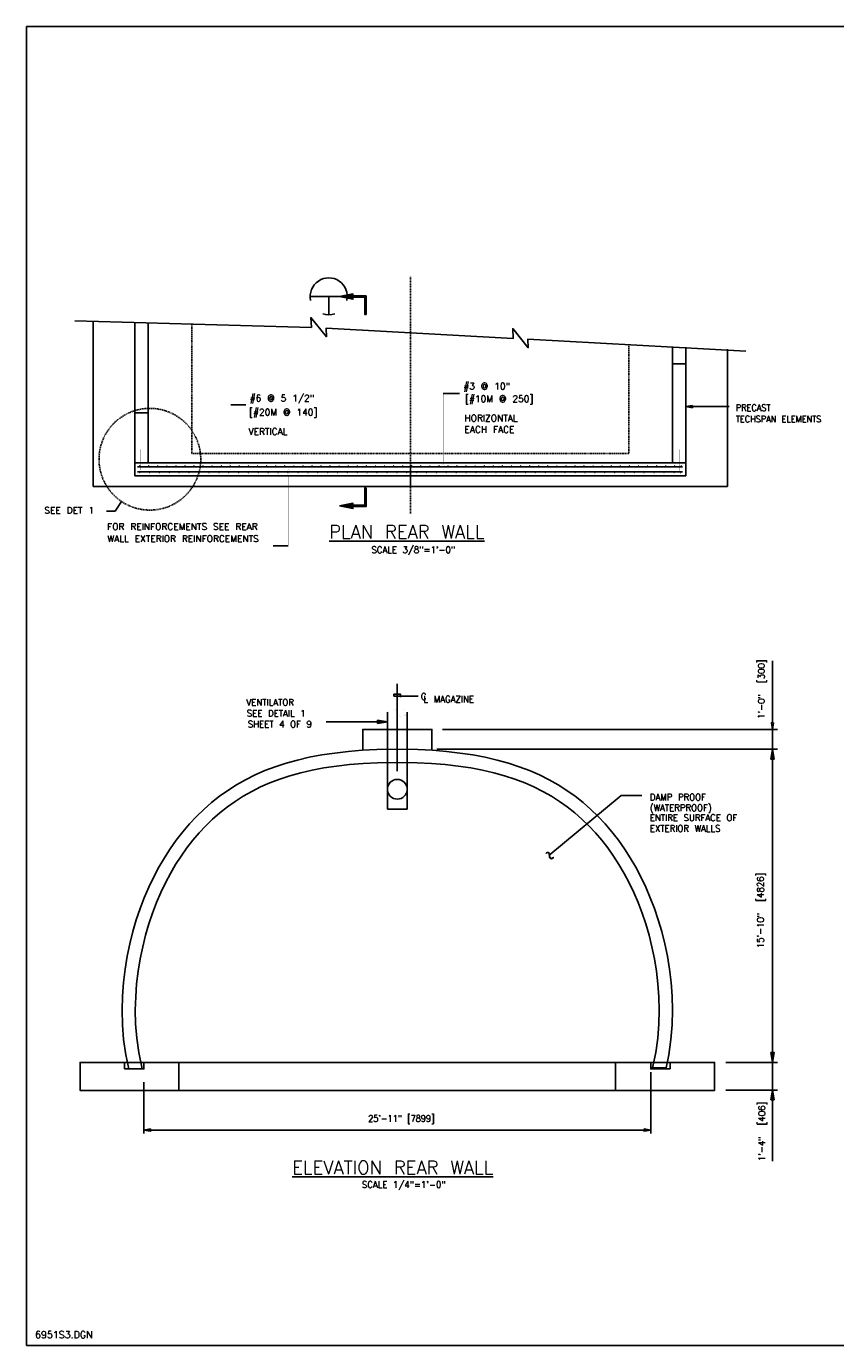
# Model space of a CAD drawing. Extents: x 0 to 354, y 0 to 250.
# Tile 1 of 3: x 0 to 153, y 0 to 250. Entities that reach past the tile are written whole.
import ezdxf
from ezdxf.enums import TextEntityAlignment as Align

# ---------------------------------------------------------------- set-up
doc = ezdxf.new("R2010")
doc.units = 0
doc.header["$MEASUREMENT"] = 0
doc.linetypes.add('DASHDOT2', pattern=[0.5, 0.25, -0.125, 0, -0.125])
doc.linetypes.add('HIDDEN2', pattern=[0.1875, 0.125, -0.0625])
doc.layers.get('0').update_dxf_attribs({"linetype": 'CONTINUOUS'})
for name, color, linetype in [('1', 7, 'CONTINUOUS'), ('ARC', 7, 'CONTINUOUS'), ('ARC-FTNG', 7, 'CONTINUOUS'), ('BORDER', 7, 'CONTINUOUS'), ('DIM', 7, 'CONTINUOUS'), ('DWG-LINES', 7, 'CONTINUOUS'), ('PIPES', 7, 'CONTINUOUS'), ('REBAR', 7, 'CONTINUOUS'), ('SLAB', 7, 'CONTINUOUS'), ('SYMBOLS', 7, 'CONTINUOUS'), ('TEXT', 7, 'CONTINUOUS')]:
    doc.layers.add(name, color=color, linetype=linetype)
doc.styles.add('TXT_SHX', font='txt.shx')

# ---------------------------------------------------------------- blocks, each defined once
blk = doc.blocks.new('TILDE_')
at = {"layer": 'TEXT', "linetype": 'CONTINUOUS'}
for points in [[(-0.054, -0.0028), (-0.0492, 0.0115), (-0.0476, 0.0101), (-0.053, -0.003)], [(-0.0207, 0.0172), (-0.0118, 0.011), (-0.0141, 0.0077), (-0.0224, 0.0135)], [(-0.0118, 0.011), (-0.0007, 0.0028), (-0.0031, -0.0004), (-0.0141, 0.0077)], [(-0.0007, 0.0028), (0.0109, -0.0059), (0.0088, -0.0094), (-0.0031, -0.0004)], [(0.0472, 0.0086), (0.0479, 0.0199), (0.0492, 0.0082)], [(0.0216, -0.011), (0.0313, -0.0119), (0.032, -0.0159), (0.0206, -0.0149)], [(0.0313, -0.0119), (0.0363, -0.0096), (0.0385, -0.0129), (0.032, -0.0159)], [(0.0363, -0.0096), (0.041, -0.0051), (0.0444, -0.0074), (0.0385, -0.0129)]]:
    blk.add_hatch(color=2, dxfattribs=at).paths.add_polyline_path(points)
at = {"layer": 'TEXT', "color": 2, "linetype": 'CONTINUOUS'}
for points in [[(-0.054, -0.0028), (-0.0492, 0.0115), (-0.0476, 0.0101), (-0.053, -0.003)], [(-0.0492, 0.0115), (-0.037, 0.019), (-0.0359, 0.015), (-0.0476, 0.0101)], [(-0.037, 0.019), (-0.0293, 0.0193), (-0.0297, 0.0152), (-0.0359, 0.015)], [(-0.0293, 0.0193), (-0.0207, 0.0172), (-0.0224, 0.0135), (-0.0297, 0.0152)], [(-0.0207, 0.0172), (-0.0118, 0.011), (-0.0141, 0.0077), (-0.0224, 0.0135)], [(-0.0118, 0.011), (-0.0007, 0.0028), (-0.0031, -0.0004), (-0.0141, 0.0077)], [(-0.0007, 0.0028), (0.0109, -0.0059), (0.0088, -0.0094), (-0.0031, -0.0004)], [(0.041, -0.0051), (0.0472, 0.0086), (0.0492, 0.0082), (0.0444, -0.0074)], [(0.0472, 0.0086), (0.0479, 0.0199), (0.0492, 0.0082)], [(-0.0539, -0.0153), (-0.054, -0.0028), (-0.053, -0.003)], [(0.0109, -0.0059), (0.0216, -0.011), (0.0206, -0.0149), (0.0088, -0.0094)], [(0.0216, -0.011), (0.0313, -0.0119), (0.032, -0.0159), (0.0206, -0.0149)], [(0.0313, -0.0119), (0.0363, -0.0096), (0.0385, -0.0129), (0.032, -0.0159)], [(0.0363, -0.0096), (0.041, -0.0051), (0.0444, -0.0074), (0.0385, -0.0129)]]:
    blk.add_lwpolyline(points, close=True, dxfattribs=at)
blk = doc.blocks.new('REBAR')
at = {"color": 7, "linetype": 'CONTINUOUS', "const_width": 0.01378}
blk.add_lwpolyline([(-0.014553, 0, 1), (0.014553, 0, 1)], format="xyb", close=True, dxfattribs=at)
blk = doc.blocks.new('ARR_RA')
at = {"linetype": 'CONTINUOUS'}
for points in [[(3.6049, 5.2422), (3.0716, 2.5093), (4.1382, 2.5093)], [(3.4716, 0.1333), (0, 0.1333), (0, -0.1333), (3.7382, -0.1333)], [(3.4716, 2.5093), (3.4716, 0.1333), (3.7382, -0.1333), (3.7382, 2.5093)]]:
    blk.add_hatch(color=24, dxfattribs=at).paths.add_polyline_path(points)
at = {"color": 24, "linetype": 'CONTINUOUS'}
for points in [[(3.6049, 5.2422), (3.0716, 2.5093), (4.1382, 2.5093)], [(3.4716, 0.1333), (0, 0.1333), (0, -0.1333), (3.7382, -0.1333)], [(3.4716, 2.5093), (3.4716, 0.1333), (3.7382, -0.1333), (3.7382, 2.5093)]]:
    blk.add_lwpolyline(points, close=True, dxfattribs=at)
blk = doc.blocks.new('SEC_BU')
at = {"layer": 'SYMBOLS', "color": 2, "linetype": 'CONTINUOUS'}
for p, q in [((-0.25, 0), (0.5, 0)), ((0, 0), (0, -0.2496)), ((0, -0.25), (0, -0.2496))]:
    blk.add_line(p, q, dxfattribs=at)
for start, end in [(347.64555, 192.35445), (251.04049, 288.95951)]:
    blk.add_arc((0, 0), 0.25, start, end, dxfattribs=at)

msp = doc.modelspace()

# ---------------------------------------------------------------- hatches: boundary and pattern name
at = {"layer": 'DIM', "linetype": 'CONTINUOUS'}
for points in [[(141.08, 111.18), (141.7, 111.18), (141.39, 113.06)], [(141.08, 55.56), (141.7, 55.56), (141.39, 53.68)], [(141.08, 46.61), (141.7, 46.61), (141.39, 48.49)], [(23.52, 41.06), (23.52, 40.64), (22.27, 40.85)], [(117.06, 41.06), (117.06, 40.64), (118.31, 40.85)]]:
    msp.add_hatch(color=7, dxfattribs=at).paths.add_polyline_path(points)
at = {"layer": 'TEXT', "linetype": 'CONTINUOUS'}
for points in [[(126.22, 177.76), (126.22, 178.18), (124.97, 177.97)], [(66.54, 118.56), (66.54, 117.94), (68.41, 118.25)]]:
    msp.add_hatch(color=7, dxfattribs=at).paths.add_polyline_path(points)

# ---------------------------------------------------------------- linework, layer by layer
at = {"layer": '1', "color": 3, "linetype": 'CONTINUOUS'}
for p, q in [((0, 250.04), (354.01, 250.04)), ((354.01, 250.04), (0, 250.04)), ((0, 250.04), (0, 0)), ((0, 0), (354.01, 0))]:
    msp.add_line(p, q, dxfattribs=at)
at = {"layer": 'ARC', "color": 7, "linetype": 'CONTINUOUS'}
msp.add_line((118.68, 52.68), (121.23, 52.68), dxfattribs=at)
for points in [[(19.4, 52.43), (18.83, 55.11), (18.42, 58.01), (18.2, 60.83), (18.14, 63.58), (18.21, 66.25), (18.4, 68.84), (18.71, 71.36), (19.11, 73.8), (19.6, 76.17), (20.18, 78.46), (20.83, 80.68), (21.56, 82.83), (22.35, 84.9), (23.21, 86.9), (24.13, 88.83), (25.11, 90.69), (26.15, 92.47), (27.25, 94.18), (28.4, 95.82), (29.62, 97.39), (30.89, 98.88), (32.22, 100.3), (33.61, 101.64), (35.06, 102.92), (36.58, 104.11), (38.16, 105.24), (39.81, 106.29), (41.53, 107.26), (43.33, 108.16), (45.21, 108.98), (47.17, 109.72), (49.22, 110.39), (51.37, 110.99), (53.61, 111.51), (55.96, 111.95), (58.42, 112.32), (60.97, 112.61), (63.63, 112.83), (66.42, 112.98), (70.29, 113.05), (74.16, 112.98), (76.95, 112.83), (79.61, 112.61), (82.16, 112.32), (84.62, 111.95), (86.96, 111.51), (89.21, 110.99), (91.36, 110.39), (93.41, 109.72), (95.37, 108.98), (97.25, 108.16), (99.05, 107.26), (100.77, 106.29), (102.42, 105.24), (104, 104.11), (105.52, 102.92), (106.97, 101.64), (108.36, 100.3), (109.69, 98.88), (110.96, 97.39), (112.18, 95.82), (113.33, 94.18), (114.43, 92.47), (115.47, 90.69), (116.45, 88.83), (117.37, 86.9), (118.23, 84.9), (119.02, 82.83), (119.75, 80.68), (120.4, 78.46), (120.97, 76.17), (121.47, 73.8), (121.87, 71.36), (122.17, 68.84), (122.37, 66.25), (122.44, 63.58), (122.38, 60.83), (122.15, 58.01), (121.74, 55.11), (121.23, 52.68)], [(70.31, 110.55), (66.51, 110.48), (63.8, 110.34), (61.22, 110.12), (58.74, 109.84), (56.38, 109.48), (54.13, 109.06), (51.98, 108.56), (49.94, 108), (48, 107.37), (46.15, 106.66), (44.39, 105.89), (42.7, 105.05), (41.09, 104.14), (39.55, 103.16), (38.08, 102.11), (36.66, 100.99), (35.3, 99.8), (34, 98.54), (32.75, 97.21), (31.56, 95.81), (30.41, 94.33), (29.32, 92.78), (28.28, 91.16), (27.29, 89.47), (26.36, 87.71), (25.49, 85.87), (24.67, 83.96), (23.91, 81.98), (23.22, 79.93), (22.59, 77.8), (22.04, 75.61), (21.57, 73.34), (21.18, 71), (20.89, 68.6), (20.71, 66.12), (20.64, 63.57), (20.7, 60.96), (20.91, 58.28), (21.3, 55.54), (21.95, 52.43)], [(70.27, 110.55), (74.07, 110.48), (76.78, 110.34), (79.36, 110.12), (81.83, 109.84), (84.2, 109.48), (86.45, 109.06), (88.59, 108.56), (90.63, 108), (92.58, 107.37), (94.43, 106.66), (96.19, 105.89), (97.87, 105.05), (99.48, 104.14), (101.03, 103.16), (102.5, 102.11), (103.92, 100.99), (105.28, 99.8), (106.58, 98.54), (107.83, 97.21), (109.02, 95.81), (110.17, 94.33), (111.26, 92.78), (112.3, 91.16), (113.28, 89.47), (114.22, 87.71), (115.09, 85.87), (115.91, 83.96), (116.67, 81.98), (117.36, 79.93), (117.99, 77.8), (118.54, 75.61), (119.01, 73.34), (119.39, 71), (119.69, 68.6), (119.87, 66.12), (119.94, 63.57), (119.88, 60.96), (119.67, 58.28), (119.28, 55.54), (118.68, 52.68)]]:
    msp.add_lwpolyline(points, dxfattribs=at)
at = {"layer": 'ARC-FTNG', "color": 7, "linetype": 'CONTINUOUS'}
for points in [[(18.6, 52.43), (18.6, 53.68), (10.16, 53.68), (10.16, 48.36), (28.91, 48.36), (28.91, 53.68), (25.04, 53.68), (22.27, 53.68), (22.27, 52.43)], [(121.98, 52.43), (121.98, 53.68), (130.42, 53.68), (130.42, 48.36), (111.67, 48.36), (111.67, 53.68), (115.53, 53.68), (118.31, 53.68), (118.31, 52.43)]]:
    msp.add_lwpolyline(points, close=True, dxfattribs=at)
at = {"layer": 'DIM', "color": 7, "linetype": 'CONTINUOUS'}
for p, q in [((141.39, 118.05), (141.39, 129.78)), ((78.87, 116.8), (142.33, 116.8)), ((141.39, 111.05), (141.39, 116.8)), ((70.29, 113.9), (70.29, 108.88)), ((77.79, 113.05), (92.91, 113.05)), ((84.93, 113.06), (142.33, 113.06)), ((141.39, 55.56), (141.39, 113.06)), ((132.54, 53.68), (142.33, 53.68)), ((134.07, 53.68), (142.33, 53.68)), ((141.39, 48.41), (141.39, 53.68)), ((118.31, 51.8), (118.31, 40.22)), ((22.27, 49.95), (22.27, 40.22)), ((132.54, 48.41), (142.33, 48.41)), ((141.39, 47.16), (141.39, 34.93)), ((22.27, 40.85), (118.31, 40.85))]:
    msp.add_line(p, q, dxfattribs=at)
for points in [[(141.6, 118.05), (141.18, 118.05), (141.39, 116.8)], [(141.08, 111.18), (141.7, 111.18), (141.39, 113.06)], [(141.08, 55.56), (141.7, 55.56), (141.39, 53.68)], [(141.08, 46.61), (141.7, 46.61), (141.39, 48.49)], [(23.52, 41.06), (23.52, 40.64), (22.27, 40.85)], [(117.06, 41.06), (117.06, 40.64), (118.31, 40.85)]]:
    msp.add_lwpolyline(points, close=True, dxfattribs=at)
at = {"layer": 'DWG-LINES', "color": 7, "linetype": 'CONTINUOUS'}
for p, q in [((12.63, 194.03), (12.63, 162.83)), ((20.55, 193.91), (20.55, 164.84)), ((23.05, 193.84), (23.05, 167.34)), ((122.47, 189.27), (122.47, 167.34)), ((124.97, 189.27), (124.97, 164.84)), ((132.89, 188.89), (132.89, 162.83)), ((20.59, 167.34), (72.76, 167.34)), ((124.93, 167.34), (72.76, 167.34)), ((72.76, 166.3), (72.76, 162.58)), ((72.76, 166.3), (72.76, 162.58)), ((12.63, 162.83), (72.76, 162.83)), ((20.55, 164.84), (72.76, 164.84)), ((124.97, 164.84), (72.76, 164.84)), ((132.89, 162.83), (72.76, 162.83)), ((70.29, 121.63), (70.29, 125.4)), ((70.29, 113.9), (70.29, 123.98))]:
    msp.add_line(p, q, dxfattribs=at)
at = {"layer": 'DWG-LINES', "color": 7, "linetype": 'HIDDEN2'}
for p, q in [((31.38, 193.73), (31.38, 169.07)), ((114.14, 189.5), (114.14, 169.07)), ((31.38, 169.07), (72.76, 169.07)), ((114.14, 169.07), (72.76, 169.07))]:
    msp.add_line(p, q, dxfattribs=at)
at = {"layer": 'DWG-LINES', "color": 7, "linetype": 'CONTINUOUS'}
for points in [[(23.05, 193.84), (23.05, 176.77), (20.55, 176.77), (20.55, 193.91)], [(124.97, 189.13), (124.97, 186.09), (122.47, 186.09), (122.47, 189.27)], [(63.73, 112.84), (63.73, 116.8), (76.85, 116.8), (76.85, 112.84)]]:
    msp.add_lwpolyline(points, dxfattribs=at)
for points in [[(122.47, 186.09), (124.97, 186.09), (124.97, 167.34), (122.47, 167.34)], [(20.55, 167.34), (23.05, 167.34), (23.05, 176.77), (20.55, 176.77)]]:
    msp.add_lwpolyline(points, close=True, dxfattribs=at)
at = {"layer": 'PIPES', "color": 7, "linetype": 'CONTINUOUS'}
for p, q in [((68.41, 101.65), (68.41, 120.06)), ((72.16, 101.65), (72.16, 120.06)), ((68.41, 101.65), (72.16, 101.65))]:
    msp.add_line(p, q, dxfattribs=at)
at = {"layer": 'PIPES', "color": 7, "linetype": 'CONTINUOUS', "const_width": 0.00984}
msp.add_lwpolyline([(68.41, 120.06, -0.619164), (70.29, 119.88, 0.763488), (72.16, 120.06, 0.459927), (69.9, 120.37, 0.459927)], format="xyb", dxfattribs=at)
at = {"layer": 'PIPES', "color": 7, "linetype": 'CONTINUOUS'}
msp.add_circle((70.29, 105.45), 1.88, dxfattribs=at)
at = {"layer": 'REBAR', "color": 7, "linetype": 'CONTINUOUS'}
for p, q in [((21.05, 166.56), (124.31, 166.56)), ((21.05, 165.62), (124.31, 165.62))]:
    msp.add_line(p, q, dxfattribs=at)
at = {"layer": 'REBAR', "color": 7, "linetype": 'CONTINUOUS', "const_width": 0.0138}
for points in [[(21.69, 169.89), (21.69, 165.9, 0.414214), (21.85, 165.75), (24.38, 165.75)], [(123.83, 169.89), (123.83, 165.9, -0.414214), (123.67, 165.75), (121.14, 165.75)]]:
    msp.add_lwpolyline(points, format="xyb", dxfattribs=at)
at = {"layer": 'SLAB', "color": 7, "linetype": 'CONTINUOUS'}
for p, q in [((18.6, 53.68), (121.98, 53.68)), ((28.91, 48.36), (111.67, 48.36))]:
    msp.add_line(p, q, dxfattribs=at)
at = {"layer": 'SYMBOLS', "color": 7, "linetype": 'CONTINUOUS'}
for p, q in [((15.18, 158.16), (16.8, 158.16)), ((16.8, 158.16), (18.03, 160))]:
    msp.add_line(p, q, dxfattribs=at)
msp.add_lwpolyline([(9.15, 194.22), (54.01, 192.99), (53.92, 194.84), (56.87, 191.21), (56.79, 192.84), (92.25, 190.91), (92.16, 192.75), (95.11, 189.13), (95.03, 190.76), (136.34, 188.51)], dxfattribs=at)
at = {"layer": 'SYMBOLS', "color": 7, "linetype": 'HIDDEN2'}
msp.add_circle((23.4, 168), 9.64, dxfattribs=at)
at = {"layer": 'TEXT', "color": 7, "linetype": 'DASHDOT2'}
msp.add_line((72.76, 157.73), (72.76, 202.55), dxfattribs=at)
at = {"layer": 'TEXT', "color": 7, "linetype": 'CONTINUOUS'}
for p, q in [((78.98, 180.43), (82.1, 180.43)), ((38.72, 178.33), (41.6, 178.33)), ((126.22, 177.97), (133.17, 177.97)), ((46.78, 151.56), (49.61, 151.56)), ((66.54, 118.25), (56.83, 118.25)), ((99.01, 92.9), (112.7, 104.28)), ((112.7, 104.28), (116.62, 104.28))]:
    msp.add_line(p, q, dxfattribs=at)
at = {"layer": 'TEXT', "color": 7, "linetype": 'CONTINUOUS', "const_width": 0.00984}
for points in [[(78.98, 180.43), (78.98, 167.13, 0.002407), (78.98, 167.13, 0.177361), (78.9, 167.1, 0.103702), (78.8, 166.97, 0.063893), (78.75, 166.81, 0.050067), (78.73, 166.59, 0.050067), (78.75, 166.38, 0.063893), (78.81, 166.22, 0.103702), (78.91, 166.09, 0.177361), (78.99, 166.06, 0.177361), (79.08, 166.09, 0.103702), (79.18, 166.22, 0.063893), (79.23, 166.38, 0.050067), (79.25, 166.6, 0.050067), (79.23, 166.81, 0.063893), (79.17, 166.98, 0.103702), (79.07, 167.1, 0.174879), (78.98, 167.13, 0.174879)], [(38.72, 178.33), (38.72, 167.13, 0.002407), (38.71, 167.13, 0.177361), (38.63, 167.1, 0.103702), (38.53, 166.97, 0.063893), (38.48, 166.81, 0.050067), (38.46, 166.59, 0.050067), (38.48, 166.38, 0.063893), (38.54, 166.22, 0.103702), (38.64, 166.09, 0.177361), (38.72, 166.06, 0.177361), (38.81, 166.09, 0.103702), (38.91, 166.22, 0.063893), (38.96, 166.38, 0.050067), (38.98, 166.6, 0.050067), (38.96, 166.81, 0.063893), (38.9, 166.98, 0.103702), (38.8, 167.1, 0.174879), (38.72, 167.13, 0.174879)], [(49.61, 151.56), (49.61, 165, -0.002407), (49.61, 165, -0.177361), (49.53, 165.03, -0.103702), (49.43, 165.15, -0.063893), (49.38, 165.32, -0.050067), (49.36, 165.53, -0.050067), (49.38, 165.75, -0.063893), (49.44, 165.91, -0.103702), (49.53, 166.03, -0.177361), (49.62, 166.06, -0.177361), (49.71, 166.03, -0.103702), (49.81, 165.91, -0.063893), (49.86, 165.74, -0.050067), (49.88, 165.53, -0.050067), (49.86, 165.31, -0.063893), (49.8, 165.15, -0.103702), (49.7, 165.03, -0.174879), (49.61, 165, -0.174879)]]:
    msp.add_lwpolyline(points, format="xyb", dxfattribs=at)
at = {"layer": 'TEXT', "color": 7, "linetype": 'CONTINUOUS'}
for points in [[(126.22, 177.76), (126.22, 178.18), (124.97, 177.97)], [(66.54, 118.56), (66.54, 117.94), (68.41, 118.25)]]:
    msp.add_lwpolyline(points, close=True, dxfattribs=at)
msp.add_lwpolyline([(74.25, 123.12), (69.66, 123.12), (69.66, 123.46), (70.92, 123.46), (70.92, 122.93)], dxfattribs=at)

# ---------------------------------------------------------------- block references
at = {"layer": 'BORDER', "linetype": 'CONTINUOUS', "xscale": 14.0625, "yscale": 14.0625, "zscale": 14.0625}
msp.add_blockref('SEC_BU', (57.3, 198.87), dxfattribs=at)
at = {"layer": 'REBAR', "linetype": 'CONTINUOUS', "xscale": 5.5810546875, "yscale": 5.5810546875, "zscale": 5.5810546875}
for p in [(21.46, 166.77), (21.46, 165.45), (23.18, 166.77), (23.33, 165.45), (24.9, 166.77), (25.21, 165.45), (26.61, 166.77), (27.08, 165.45), (28.33, 166.77), (28.96, 165.45), (30.05, 166.77), (30.83, 165.45), (31.77, 166.77), (32.71, 165.45), (33.49, 166.77), (34.58, 165.45), (35.21, 166.77), (36.46, 165.45), (36.93, 166.77), (38.33, 165.45), (38.65, 166.77), (40.21, 165.45), (40.36, 166.77), (42.08, 166.77), (42.08, 165.45), (43.8, 166.77), (43.96, 165.45), (45.52, 166.77), (45.83, 165.45), (47.24, 166.77), (47.71, 165.45), (48.96, 166.77), (49.58, 165.45), (50.68, 166.77), (51.46, 165.45), (52.4, 166.77), (53.33, 165.45), (54.11, 166.77), (55.21, 165.45), (55.83, 166.77), (57.08, 165.45), (57.55, 166.77), (58.96, 165.45), (59.27, 166.77), (60.83, 165.45), (60.99, 166.77), (62.71, 166.77), (62.71, 165.45), (64.43, 166.77), (64.58, 165.45), (66.15, 166.77), (66.46, 165.45), (67.86, 166.77), (68.33, 165.45), (69.58, 166.77), (70.21, 165.45), (71.3, 166.77), (72.08, 165.45), (73.02, 166.77), (73.96, 165.45), (74.74, 166.77), (75.83, 165.45), (76.46, 166.77), (77.71, 165.45), (78.18, 166.77), (79.58, 165.45), (79.9, 166.77), (81.46, 165.45), (81.61, 166.77), (83.33, 166.77), (83.33, 165.45), (85.05, 166.77), (85.21, 165.45), (86.77, 166.77), (87.08, 165.45), (88.49, 166.77), (88.96, 165.45), (90.21, 166.77), (90.83, 165.45), (91.93, 166.77), (92.71, 165.45), (93.65, 166.77), (94.58, 165.45), (95.36, 166.77), (96.46, 165.45), (97.08, 166.77), (98.33, 165.45), (98.8, 166.77), (100.21, 165.45), (100.52, 166.77), (102.08, 165.45), (102.24, 166.77), (103.96, 166.77), (103.96, 165.45), (105.68, 166.77), (105.83, 165.45), (107.4, 166.77), (107.71, 165.45), (109.11, 166.77), (109.58, 165.45), (110.83, 166.77), (111.46, 165.45), (112.55, 166.77), (113.33, 165.45), (114.27, 166.77), (115.21, 165.45), (115.99, 166.77), (117.08, 165.45), (117.71, 166.77), (118.96, 165.45), (119.43, 166.77), (120.83, 165.45), (121.15, 166.77), (122.71, 165.45), (122.86, 166.77), (123.95, 165.45), (124.11, 166.77)]:
    msp.add_blockref('REBAR', p, dxfattribs=at)
at = {"layer": 'SYMBOLS', "linetype": 'CONTINUOUS', "yscale": 0.9375, "zscale": 0.9375, "rotation": 90.00000000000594}
for p, xscale in [((64.24, 195.45), 0.9375), ((64.24, 162.53), -0.9375)]:
    msp.add_blockref('ARR_RA', p, dxfattribs=dict(at, xscale=xscale))
at = {"layer": 'TEXT', "linetype": 'CONTINUOUS', "xscale": 15, "yscale": 15, "zscale": 15, "rotation": 315}
msp.add_blockref('TILDE_', (99.14, 92.84), dxfattribs=at)

# ---------------------------------------------------------------- texts
at = {"layer": '1', "color": 7, "linetype": 'CONTINUOUS', "style": 'TXT_SHX'}
msp.add_text('6951S3.DGN', height=1.315, dxfattribs=at).set_placement((7.09, 1.43), align=Align.CENTER)
at = {"layer": 'DIM', "color": 7, "linetype": 'CONTINUOUS', "style": 'TXT_SHX', "width": 0.95}
for s, p in [('1\'-0"  [300]', (139.9, 124.42)), ('15\'-10"  [4826]', (139.72, 82.48)), ('1\'-4"  [406]', (139.98, 40.6))]:
    msp.add_text(s, height=1.25, rotation=90, dxfattribs=at).set_placement(p, align=Align.CENTER)
at = {"layer": 'DIM', "color": 7, "linetype": 'CONTINUOUS', "style": 'TXT_SHX', "width": 0.9}
msp.add_text('25\'-11" [7899]', height=1.25, dxfattribs=at).set_placement((71.06, 42.44), align=Align.CENTER)
at = {"layer": 'TEXT', "color": 7, "linetype": 'CONTINUOUS', "style": 'TXT_SHX'}
for s, p in [('#3 @ 10"', (87.23, 181.22)), ('#6 @ 5 1/2"', (48.44, 178.95)), ('[#10M @ 250]', (89.6, 178.83)), ('[#20M @ 140]', (48.68, 176.3)), ('FOR REINFORCEMENTS SEE REAR', (29.57, 154.6)), ('WALL EXTERIOR REINFORCEMENTS', (29.69, 152.32))]:
    msp.add_text(s, height=1.25, dxfattribs=at).set_placement(p, align=Align.CENTER)
for s, width, p in [('PRECAST', 0.9, (134.45, 177.14)), ('TECHSPAN ELEMENTS', 0.9, (134.45, 175)), ('SCALE 3/8"=1\'-0"', 0.95, (65.39, 150.22)), ('VENTILATOR', 0.95, (41.69, 121.3)), ('C', 0.95, (74.74, 122.4)), ('L MAGAZINE', 0.95, (75.27, 121.92)), ('SEE DETAIL 1', 0.95, (41.78, 119.22)), ('SHEET 4 OF 9', 0.95, (41.96, 117.18)), ('(WATERPROOF)', 0.95, (118.14, 101.31)), ('DAMP PROOF', 0.95, (118.14, 103.33)), ('ENTIRE SURFACE OF', 0.95, (118.14, 99.44)), ('EXTERIOR WALLS', 0.95, (118.14, 97.41)), ('SCALE 1/4"=1\'-0"', 0.95, (63.58, 29.89))]:
    msp.add_text(s, height=1.25, dxfattribs=dict(at, width=width)).set_placement(p)
for s, height, p in [('HORIZONTAL', 1.25, (83.02, 175.17)), ('VERTICAL', 1.25, (42.09, 172.62)), ('EACH FACE', 1.25, (83.02, 173.03)), ('SEE DET 1', 1.25, (3.41, 157.69)), ('%%uPLAN REAR WALL', 2.5, (57.37, 152.98)), ('%%uELEVATION REAR WALL', 2.5, (50.37, 32.51))]:
    msp.add_text(s, height=height, dxfattribs=at).set_placement(p)

doc.saveas('drawing.dxf')
